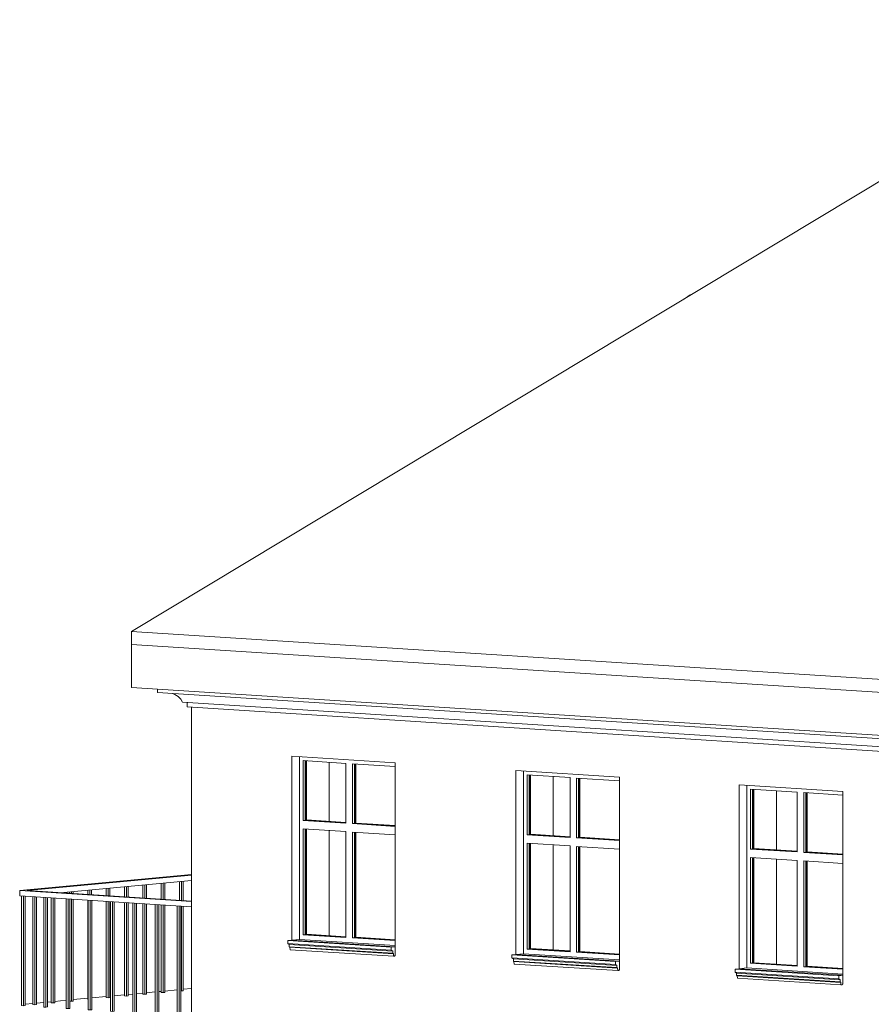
# Model space of a CAD drawing. Header units: millimetres. Extents: x -784 to 360321, y -10607 to 16514.
# Tile 38 of 95: x 227155 to 235281, y 3453 to 12845. Entities that reach past the tile are written whole.
import ezdxf

# ---------------------------------------------------------------- set-up
doc = ezdxf.new("R2010")
doc.units = ezdxf.units.MM
doc.layers.add('A-AREA', color=7, linetype='Continuous', lineweight=5)
doc.layers.add('A-GENM', color=7, linetype='Continuous', lineweight=5)
for name, color, linetype, lineweight, true_color in [('A-FLOR', 7, 'Continuous', 18, 0x7f7f7f), ('A-FLOR-HRAL', 7, 'Continuous', 18, 0x7f7f7f), ('A-GLAZ', 7, 'Continuous', 18, 0x7f7f7f), ('A-ROOF', 7, 'Continuous', 18, 0x7f7f7f), ('A-WALL', 7, 'Continuous', 18, 0x7f7f7f)]:
    doc.layers.add(name, color=color, linetype=linetype, lineweight=lineweight, true_color=true_color)

# ---------------------------------------------------------------- blocks, each defined once
blk = doc.blocks.new('Poręcz - 25mm-1252062-_3D_ Kopia 1')
at = {"layer": 'A-FLOR-HRAL', "lineweight": 9}
for p, q in [((8118.5, -1205.5), (8118.5, -159.9)), ((8137.8, -1206.8), (8137.8, -161.2)), ((8153.7, -1205.3), (8153.7, -162.2)), ((8118.5, -1205.5), (8137.8, -1206.8)), ((8137.8, -1206.8), (8153.7, -1205.3))]:
    blk.add_line(p, q, dxfattribs=at)
blk = doc.blocks.new('Poręcz - 25mm-V179-_3D_ Kopia 1')
at = {"layer": 'A-FLOR-HRAL', "lineweight": 9}
for p, q in [((429.1, 3450.8), (429.1, 4479.3)), ((448.4, 3449.5), (448.4, 4478.1)), ((464.3, 4477.1), (464.3, 3451)), ((429.1, 3450.8), (448.4, 3449.5)), ((448.4, 3449.5), (464.3, 3451))]:
    blk.add_line(p, q, dxfattribs=at)
blk = doc.blocks.new('Poręcz - 25mm-V180-_3D_ Kopia 1')
at = {"layer": 'A-FLOR-HRAL', "lineweight": 9}
for p, q in [((604, 3467.2), (604, 4468.2)), ((623.3, 3466), (623.3, 4466.9)), ((639.1, 4465.9), (639.1, 3467.5)), ((604, 3467.2), (623.3, 3466)), ((623.3, 3466), (639.1, 3467.5))]:
    blk.add_line(p, q, dxfattribs=at)
blk = doc.blocks.new('Poręcz - 25mm-V181-_3D_ Kopia 1')
at = {"layer": 'A-FLOR-HRAL', "lineweight": 9}
for p, q in [((778.8, 4511.9), (778.8, 4525.9)), ((798.1, 4510.6), (798.1, 4527.8)), ((814, 4529.3), (814, 4509.6)), ((798.1, 3482.4), (798.1, 4455.8)), ((814, 4454.8), (814, 3483.9)), ((780.8, 3483.5), (798.1, 3482.4)), ((798.1, 3482.4), (814, 3483.9))]:
    blk.add_line(p, q, dxfattribs=at)
blk = doc.blocks.new('Poręcz - 25mm-V182-_3D_ Kopia 1')
at = {"layer": 'A-FLOR-HRAL', "lineweight": 9}
for p, q in [((953.6, 4500.7), (953.6, 4542.4)), ((972.9, 4499.5), (972.9, 4544.2)), ((988.8, 4545.7), (988.8, 4498.5)), ((953.6, 3500.1), (953.6, 4445.9))]:
    blk.add_line(p, q, dxfattribs=at)
blk = doc.blocks.new('Poręcz - 25mm-V183-_3D_ Kopia 1')
at = {"layer": 'A-FLOR-HRAL', "lineweight": 9}
for p, q in [((1128.4, 4489.6), (1128.4, 4558.8)), ((1147.7, 4488.3), (1147.7, 4560.6)), ((1163.6, 4562.1), (1163.6, 4487.3)), ((1128.4, 3516.6), (1128.4, 4434.7)), ((1147.7, 3515.3), (1147.7, 4433.5)), ((1163.6, 4432.5), (1163.6, 3516.8)), ((1128.4, 3516.6), (1147.7, 3515.3)), ((1147.7, 3515.3), (1163.6, 3516.8))]:
    blk.add_line(p, q, dxfattribs=at)
blk = doc.blocks.new('Poręcz - 25mm-V184-_3D_ Kopia 1')
at = {"layer": 'A-FLOR-HRAL', "lineweight": 9}
for p, q in [((1303.3, 4478.4), (1303.3, 4575.3)), ((1322.6, 4477.2), (1322.6, 4577.1)), ((1338.4, 4578.6), (1338.4, 4476.2)), ((1303.3, 3533), (1303.3, 4423.6)), ((1322.6, 3531.8), (1322.6, 4422.3)), ((1338.4, 4421.3), (1338.4, 3533.3)), ((1303.3, 3533), (1322.6, 3531.8)), ((1322.6, 3531.8), (1338.4, 3533.3))]:
    blk.add_line(p, q, dxfattribs=at)
blk = doc.blocks.new('Poręcz - 25mm-V185-_3D_ Kopia 1')
at = {"layer": 'A-FLOR-HRAL', "lineweight": 9}
for p, q in [((1478.1, 4467.3), (1478.1, 4591.7)), ((1497.4, 4466), (1497.4, 4593.5)), ((1513.3, 4595), (1513.3, 4465)), ((1478.1, 3549.4), (1478.1, 4412.4)), ((1497.4, 3548.2), (1497.4, 4411.2)), ((1513.3, 4410.2), (1513.3, 3549.7)), ((1478.1, 3549.4), (1497.4, 3548.2)), ((1497.4, 3548.2), (1513.3, 3549.7))]:
    blk.add_line(p, q, dxfattribs=at)
blk = doc.blocks.new('Poręcz - 25mm-V186-_3D_ Kopia 1')
at = {"layer": 'A-FLOR-HRAL', "lineweight": 9}
for p, q in [((1652.9, 4456.1), (1652.9, 4608.2)), ((1672.2, 4454.9), (1672.2, 4610)), ((1688.1, 4611.5), (1688.1, 4453.9)), ((1652.9, 3565.9), (1652.9, 4401.2)), ((1672.2, 3564.6), (1672.2, 4400)), ((1688.1, 4399), (1688.1, 3566.1)), ((1652.9, 3565.9), (1672.2, 3564.6)), ((1672.2, 3564.6), (1688.1, 3566.1))]:
    blk.add_line(p, q, dxfattribs=at)
blk = doc.blocks.new('Poręcz - 25mm-V187-_3D_ Kopia 1')
at = {"layer": 'A-FLOR-HRAL', "lineweight": 9}
for p, q in [((1827.7, 4445), (1827.7, 4624.6)), ((1847, 4443.7), (1847, 4626.4)), ((1862.9, 4627.9), (1862.9, 4442.7)), ((1847, 3581.1), (1847, 4388.9)), ((1862.9, 4387.8), (1862.9, 3582.6)), ((1847, 3581.1), (1862.9, 3582.6))]:
    blk.add_line(p, q, dxfattribs=at)
blk = doc.blocks.new('Poręcz - 25mm-V188-_3D_ Kopia 1')
at = {"layer": 'A-FLOR-HRAL', "lineweight": 9}
for p, q in [((321.1, 3440.6), (321.1, 4486.2)), ((340.4, 3439.4), (340.4, 4485)), ((356.3, 4484), (356.3, 3440.9)), ((321.1, 3440.6), (340.4, 3439.4)), ((340.4, 3439.4), (356.3, 3440.9))]:
    blk.add_line(p, q, dxfattribs=at)
blk = doc.blocks.new('Poręcz - Poręcz-1533064-_3D_ Kopia 1')
for name, p in [('Poręcz - 25mm-V186-_3D_ Kopia 1', (0, 0)), ('Poręcz - 25mm-V187-_3D_ Kopia 1', (0, 0)), ('Poręcz - 25mm-V181-_3D_ Kopia 1', (0, 0)), ('Poręcz - 25mm-V182-_3D_ Kopia 1', (0, 0)), ('Poręcz - 25mm-V183-_3D_ Kopia 1', (0, 0)), ('Poręcz - 25mm-V184-_3D_ Kopia 1', (0, 0)), ('Poręcz - 25mm-V185-_3D_ Kopia 1', (0, 0)), ('Poręcz - 25mm-V188-_3D_ Kopia 1', (0, 0)), ('Poręcz - 25mm-V179-_3D_ Kopia 1', (0, 0)), ('Poręcz - 25mm-1252062-_3D_ Kopia 1', (-7585.1, 4632.6)), ('Poręcz - 25mm-V180-_3D_ Kopia 1', (0, 0)), ('Poręcz - 25mm-1252062-_3D_ Kopia 1', (-7372.9, 4619.1)), ('Poręcz - 25mm-1252062-_3D_ Kopia 1', (-7160.6, 4605.5)), ('Poręcz - 25mm-1252062-_3D_ Kopia 1', (-6948.3, 4592)), ('Poręcz - 25mm-1252062-_3D_ Kopia 1', (-6736, 4578.4)), ('Poręcz - 25mm-1252062-_3D_ Kopia 1', (-6523.7, 4564.9)), ('Poręcz - 25mm-1252062-_3D_ Kopia 1', (-6311.5, 4551.4))]:
    blk.add_blockref(name, p)
blk = doc.blocks.new('Typ poręczy górnej - Górna poręcz_wewnętrzny_-1533136-_3D_ Kopia 1')
at = {"layer": 'A-FLOR-HRAL', "lineweight": 9}
for p, q in [((303.5, 4537.2), (1942.4, 4691.3)), ((1942.4, 4685.2), (373.8, 4537.7)), ((689.7, 4517.6), (1942.4, 4635.4)), ((303.5, 4487.3), (303.5, 4537.2)), ((1942.4, 4432.6), (303.5, 4537.2)), ((373.8, 4537.7), (1942.4, 4437.6)), ((1942.4, 4382.8), (303.5, 4487.3))]:
    blk.add_line(p, q, dxfattribs=at)
blk = doc.blocks.new('Aluprof_MB-45_I_Alu_Window-FIX-4-panel_ENG_R-00495 - 1230 x 1480-1588573-_3D_ Kopia 1')
at = {"layer": 'A-GLAZ', "lineweight": 9}
for p, q in [((2972.7, 2096.2), (2972.7, 353)), ((2972.7, 353), (2972.7, 2096.2)), ((3009, 1487.8), (3009, 2058.6)), ((3009, 2058.6), (3416.2, 2032.6)), ((3028.1, 1489.6), (3028.1, 2057.3)), ((3416.2, 2032.6), (3416.2, 1461.8)), ((3478.7, 2028.6), (3887.7, 2002.5)), ((3478.7, 1457.8), (3478.7, 2028.6)), ((3497.8, 2027.4), (3497.8, 1459.6)), ((3009, 1487.8), (3028.1, 1489.6)), ((3416.2, 1461.8), (3009, 1487.8)), ((3028.1, 1489.6), (3416.5, 1464.8)), ((3478.7, 1457.8), (3497.8, 1459.6)), ((3887.7, 1431.7), (3478.7, 1457.8)), ((3497.8, 1459.6), (3887.7, 1434.7)), ((3009, 1407), (3416.2, 1381.1)), ((3009, 397.6), (3009, 1407)), ((3028.1, 399.4), (3028.1, 1405.8)), ((3416.2, 1381.1), (3416.2, 371.6)), ((3478.7, 1377.1), (3887.7, 1351)), ((3478.7, 367.6), (3478.7, 1377.1)), ((3497.8, 1375.8), (3497.8, 369.4)), ((3009, 397.6), (3028.1, 399.4)), ((3416.2, 371.6), (3009, 397.6)), ((3416.4, 374.6), (3028.1, 399.4)), ((2972.7, 353), (3887.7, 294.7)), ((3887.7, 294.7), (2972.7, 353)), ((3497.8, 369.4), (3478.7, 367.6)), ((3887.7, 341.5), (3478.7, 367.6)), ((3887.7, 344.5), (3497.8, 369.4))]:
    blk.add_line(p, q, dxfattribs=at)
at = {"layer": 'A-GLAZ', "color": 252, "lineweight": 9, "true_color": 0x929292}
for p, q in [((3034.2, 2057), (3034.2, 1492.8)), ((3039.9, 1493.3), (3039.9, 2056.6)), ((3503.9, 1462.8), (3503.9, 2022.2)), ((3509.6, 2026.6), (3509.6, 1463.4)), ((3034.2, 1492.8), (3039.9, 1493.3)), ((3416.9, 1468.4), (3034.2, 1492.8)), ((3039.9, 1493.3), (3417, 1469.3)), ((3503.9, 1462.8), (3509.6, 1463.4)), ((3887.7, 1438.3), (3503.9, 1462.8)), ((3509.6, 1463.4), (3887.7, 1439.2)), ((3034.2, 1405.4), (3034.2, 402.6)), ((3039.9, 403.1), (3039.9, 1405.1)), ((3503.9, 372.6), (3503.9, 1375.5)), ((3509.6, 1375.1), (3509.6, 373.1)), ((3034.2, 402.6), (3039.9, 403.1)), ((3034.2, 402.6), (3416.6, 378.2)), ((3416.6, 379.1), (3039.9, 403.1)), ((3509.6, 373.1), (3503.9, 372.6)), ((3503.9, 372.6), (3887.7, 348.1)), ((3887.7, 349), (3509.6, 373.1))]:
    blk.add_line(p, q, dxfattribs=at)
blk = doc.blocks.new('Aluprof_MB-45_I_Alu_Window-FIX-4-panel_ENG_R-00495 - 1230 x 1480-V215-_3D_ Kopia 1')
at = {"layer": 'A-GLAZ', "lineweight": 9}
for p, q in [((5110.9, 5678.6), (5110.9, 3935.4)), ((5110.9, 3935.4), (5110.9, 5678.6)), ((5147.2, 5070.2), (5147.2, 5641)), ((5147.2, 5641), (5554.4, 5615)), ((5166.3, 5072), (5166.3, 5639.7)), ((5554.4, 5615), (5554.4, 5044.2)), ((5616.9, 5611), (6025.9, 5584.9)), ((5616.9, 5040.2), (5616.9, 5611)), ((5636, 5609.8), (5636, 5042)), ((5147.2, 5070.2), (5166.3, 5072)), ((5166.3, 5072), (5554.6, 5047.2)), ((5554.4, 5044.2), (5147.2, 5070.2)), ((5147.2, 4989.4), (5554.4, 4963.4)), ((5147.2, 3980), (5147.2, 4989.4)), ((5166.3, 3981.8), (5166.3, 4988.2)), ((5616.9, 5040.2), (5636, 5042)), ((6025.9, 5014.1), (5616.9, 5040.2)), ((5636, 5042), (6025.9, 5017.1)), ((5554.4, 4963.4), (5554.4, 3954)), ((5616.9, 4959.5), (6025.9, 4933.4)), ((5616.9, 3950), (5616.9, 4959.5)), ((5636, 4958.2), (5636, 3951.8)), ((5147.2, 3980), (5166.3, 3981.8)), ((5554.4, 3954), (5147.2, 3980)), ((5554.6, 3957), (5166.3, 3981.8)), ((5636, 3951.8), (5616.9, 3950)), ((6025.9, 3923.9), (5616.9, 3950)), ((6025.9, 3926.9), (5636, 3951.8)), ((5110.9, 3935.4), (6025.9, 3877.1)), ((6025.9, 3877.1), (5110.9, 3935.4))]:
    blk.add_line(p, q, dxfattribs=at)
at = {"layer": 'A-GLAZ', "color": 252, "lineweight": 9, "true_color": 0x929292}
for p, q in [((5172.4, 5639.3), (5172.4, 5075.2)), ((5178.1, 5075.7), (5178.1, 5639)), ((5642.1, 5045.2), (5642.1, 5604.6)), ((5647.8, 5609), (5647.8, 5045.7)), ((5172.4, 5075.2), (5178.1, 5075.7)), ((5554.6, 5050.8), (5172.4, 5075.2)), ((5178.1, 5075.7), (5554.6, 5051.7)), ((5172.4, 4987.8), (5172.4, 3985)), ((5178.1, 3985.5), (5178.1, 4987.4)), ((5642.1, 5045.2), (5647.8, 5045.7)), ((6025.9, 5020.7), (5642.1, 5045.2)), ((5647.8, 5045.7), (6025.9, 5021.6)), ((5642.1, 3955), (5642.1, 4957.8)), ((5647.8, 4957.5), (5647.8, 3955.5)), ((5172.4, 3985), (5178.1, 3985.5)), ((5172.4, 3985), (5554.6, 3960.6)), ((5554.6, 3961.5), (5178.1, 3985.5)), ((5647.8, 3955.5), (5642.1, 3955)), ((5642.1, 3955), (6025.9, 3930.5)), ((6025.9, 3931.4), (5647.8, 3955.5))]:
    blk.add_line(p, q, dxfattribs=at)
blk = doc.blocks.new('Aluprof_MB-45_I_Alu_Window-FIX-4-panel_ENG_R-00495 - 1230 x 1480-V216-_3D_ Kopia 1')
at = {"layer": 'A-GLAZ', "lineweight": 9}
for p, q in [((7241.4, 3799.5), (7241.4, 5542.7)), ((7241.4, 3799.5), (7241.4, 5542.7)), ((7277.7, 4934.3), (7277.7, 5505)), ((7277.7, 5505), (7723.5, 5476.6)), ((7296.8, 4936.1), (7296.8, 5503.8)), ((7723.5, 5476.6), (7723.5, 4905.8)), ((7786, 4901.8), (7786, 5472.6)), ((7786, 5472.6), (8156.4, 5449)), ((7805.1, 5471.4), (7805.1, 4903.6)), ((7277.7, 4934.3), (7296.8, 4936.1)), ((7723.5, 4905.8), (7277.7, 4934.3)), ((7296.8, 4936.1), (7723.5, 4908.8)), ((7786, 4901.8), (7805.1, 4903.6)), ((8156.4, 4878.2), (7786, 4901.8)), ((7805.1, 4903.6), (8156.4, 4881.2)), ((7277.7, 4853.5), (7723.5, 4825.1)), ((7277.7, 3844.1), (7277.7, 4853.5)), ((7296.8, 3845.8), (7296.8, 4852.3)), ((7723.5, 4825.1), (7723.5, 3815.6)), ((7786, 3811.6), (7786, 4821.1)), ((7786, 4821.1), (8156.4, 4797.5)), ((7805.1, 4819.9), (7805.1, 3813.4)), ((7241.4, 3799.5), (8156.4, 3741.1)), ((8156.4, 3741.1), (7241.4, 3799.5)), ((7296.8, 3845.8), (7277.7, 3844.1)), ((7723.5, 3815.6), (7277.7, 3844.1)), ((7723.5, 3818.6), (7296.8, 3845.8)), ((7805.1, 3813.4), (7786, 3811.6)), ((8156.4, 3788), (7786, 3811.6)), ((8156.4, 3791), (7805.1, 3813.4))]:
    blk.add_line(p, q, dxfattribs=at)
at = {"layer": 'A-GLAZ', "color": 252, "lineweight": 9, "true_color": 0x929292}
for p, q in [((7302.9, 5503.4), (7302.9, 4943.4)), ((7308.6, 4939.8), (7308.6, 5503.1)), ((7811.2, 4906.8), (7811.2, 5471)), ((7816.9, 5470.6), (7816.9, 4907.4)), ((7302.9, 4939.3), (7308.6, 4939.8)), ((7723.5, 4912.4), (7302.9, 4939.3)), ((7308.6, 4939.8), (7723.5, 4913.3)), ((7811.2, 4906.8), (7816.9, 4907.4)), ((8156.4, 4884.8), (7811.2, 4906.8)), ((7816.9, 4907.4), (8156.4, 4885.7)), ((7302.9, 4851.9), (7302.9, 3849)), ((7308.6, 3849.6), (7308.6, 4851.5)), ((7811.2, 3816.6), (7811.2, 4819.5)), ((7816.9, 4819.1), (7816.9, 3817.2)), ((7308.6, 3849.6), (7302.9, 3849)), ((7302.9, 3849), (7723.5, 3822.2)), ((7723.5, 3823.1), (7308.6, 3849.6)), ((7816.9, 3817.2), (7811.2, 3816.6)), ((7811.2, 3816.6), (8156.4, 3794.6)), ((8156.4, 3795.5), (7816.9, 3817.2))]:
    blk.add_line(p, q, dxfattribs=at)
blk = doc.blocks.new('Modele ogólne 8 - Modele ogólne 8-1841655-_3D_ Kopia 1')
at = {"layer": 'A-GENM'}
for p, q in [((1618.7, 6426.6), (1618.7, 6459.4)), ((17645.3, 5404.3), (1618.7, 6426.6)), ((17645.3, 5326.6), (1858, 6333.7)), ((1900.2, 6289.2), (1900.2, 6331.1)), ((17645.3, 5284.8), (1900.2, 6289.2))]:
    blk.add_line(p, q, dxfattribs=at)
blk.add_polyline3d([(1858, 6333.7, 0), (1841.9, 6362.3, 0), (1817.1, 6387.4, 0), (1784.9, 6407.9, 0), (1760.5, 6418.3, 0)], dxfattribs=at)
blk = doc.blocks.new('Modele ogólne 13 - Modele ogólne 13-1847715-_3D_ Kopia 1')
at = {"layer": 'A-GENM'}
for p, q in [((2861.5, 4061.4), (2899.6, 4064.9)), ((2861.5, 4031.4), (2861.5, 4061.4)), ((3849.5, 3998.3), (2861.5, 4061.4)), ((3887.7, 4001.9), (2899.6, 4064.9)), ((2875.9, 4022.3), (2861.5, 4031.4)), ((3849.5, 3968.4), (2861.5, 4031.4)), ((2875.9, 4002.3), (2875.9, 4022.3)), ((3863.9, 3959.2), (2875.9, 4022.3)), ((2881.8, 3996.4), (2875.9, 4002.3)), ((3863.9, 3939.3), (2875.9, 4002.3)), ((2883, 3973.7), (2881.8, 3996.4)), ((3869.8, 3933.4), (2881.8, 3996.4)), ((3871.1, 3910.6), (2883, 3973.7)), ((3887.7, 4001.9), (3849.5, 3998.3)), ((3849.5, 3998.3), (3849.5, 3968.4)), ((3849.5, 3968.4), (3863.9, 3959.2)), ((3863.9, 3959.2), (3863.9, 3939.3)), ((3887.7, 3918.2), (3887.7, 4001.9)), ((3863.9, 3939.3), (3869.8, 3933.4)), ((3869.8, 3933.4), (3871.1, 3910.6)), ((3871.1, 3910.6), (3883.8, 3911.8)), ((3883.8, 3911.8), (3876.3, 3912.3)), ((3881.4, 3918.6), (3887.7, 3918.2)), ((4999.7, 3925), (5037.8, 3928.5)), ((4999.7, 3895), (4999.7, 3925)), ((5987.7, 3861.9), (4999.7, 3925)), ((5014.1, 3885.9), (4999.7, 3895)), ((5987.7, 3832), (4999.7, 3895)), ((5014.1, 3865.9), (5014.1, 3885.9)), ((6002.1, 3822.8), (5014.1, 3885.9)), ((5020, 3860), (5014.1, 3865.9)), ((6002.1, 3802.9), (5014.1, 3865.9)), ((5021.2, 3837.3), (5020, 3860)), ((6008, 3797), (5020, 3860)), ((6025.9, 3865.5), (5037.8, 3928.5)), ((6025.9, 3865.5), (5987.7, 3861.9)), ((5987.7, 3861.9), (5987.7, 3832)), ((6025.9, 3781.8), (6025.9, 3865.5)), ((6009.3, 3774.2), (5021.2, 3837.3)), ((5987.7, 3832), (6002.1, 3822.8)), ((6002.1, 3822.8), (6002.1, 3802.9)), ((6002.1, 3802.9), (6008, 3797)), ((6008, 3797), (6009.3, 3774.2)), ((6009.3, 3774.2), (6022, 3775.4)), ((6022, 3775.4), (6014.5, 3775.9)), ((6019.6, 3782.2), (6025.9, 3781.8)), ((7130.2, 3789), (7168.3, 3792.6)), ((7130.2, 3759.1), (7130.2, 3789)), ((7130.2, 3789), (8118.2, 3726)), ((7144.6, 3750), (7130.2, 3759.1)), ((7130.2, 3759.1), (8118.2, 3696.1)), ((7168.3, 3792.6), (8156.4, 3729.6)), ((7144.6, 3730), (7144.6, 3750)), ((7144.6, 3750), (8132.6, 3686.9)), ((7150.5, 3724.1), (7144.6, 3730)), ((7144.6, 3730), (8132.6, 3667)), ((7151.7, 3701.3), (7150.5, 3724.1)), ((7150.5, 3724.1), (8138.5, 3661.1)), ((7151.7, 3701.3), (8139.8, 3638.3)), ((8156.4, 3729.6), (8118.2, 3726)), ((8118.2, 3726), (8118.2, 3696.1)), ((8118.2, 3696.1), (8132.6, 3686.9)), ((8132.6, 3686.9), (8132.6, 3667)), ((8132.6, 3667), (8138.5, 3661.1)), ((8156.4, 3645.9), (8156.4, 3729.6)), ((8138.5, 3661.1), (8139.8, 3638.3)), ((8139.8, 3638.3), (8152.5, 3639.5)), ((8145, 3640), (8152.5, 3639.5)), ((8156.4, 3645.9), (8150.1, 3646.3))]:
    blk.add_line(p, q, dxfattribs=at)
for points in [[(3883.8, 3911.8, 0), (3883.9, 3913.4, 0), (3884.3, 3914.9, 0), (3884.9, 3916.2, 0), (3885.7, 3917.2, 0), (3886.7, 3917.9, 0), (3887.7, 3918.2, 0)], [(6022, 3775.4, 0), (6022.1, 3777, 0), (6022.5, 3778.5, 0), (6023.1, 3779.8, 0), (6023.9, 3780.8, 0), (6024.9, 3781.5, 0), (6025.9, 3781.8, 0)], [(8152.5, 3639.5, 0), (8152.6, 3641.1, 0), (8153, 3642.6, 0), (8153.6, 3643.9, 0), (8154.4, 3644.9, 0), (8155.4, 3645.6, 0), (8156.4, 3645.9, 0)]]:
    blk.add_polyline3d(points, dxfattribs=at)

msp = doc.modelspace()

# ---------------------------------------------------------------- linework, layer by layer
at = {"layer": 'A-AREA'}
for p, q in [((228364.6, 3563.4), (228446, 3571.1)), ((228481.2, 3574.4), (228504.2, 3576.5)), ((228539.4, 3579.8), (228658.3, 3591)), ((228714.2, 3596.3), (228793.7, 3603.8)), ((227419.8, 3474.6), (227455.3, 3477.9)), ((227490.5, 3481.2), (227596.9, 3491.2)), ((227665.3, 3497.6), (227804.9, 3510.8)), ((227844.4, 3514.5), (227979.7, 3527.2)), ((228014.9, 3530.5), (228021.5, 3531.1)), ((228056.7, 3534.4), (228152, 3543.4)), ((228189.8, 3547), (228233.8, 3551.1)), ((228269, 3554.4), (228329.4, 3560.1)), ((227207.6, 3454.6), (227280.5, 3461.4)), ((227315.6, 3464.8), (227384.7, 3471.2))]:
    msp.add_line(p, q, dxfattribs=at)
at = {"layer": 'A-FLOR', "lineweight": 9}
for p, q in [((228223, 6475.2), (228223, 6884)), ((244496.6, 5437.1), (228223, 6475.2)), ((228446, 3571.1), (228364.6, 3563.4)), ((228504.2, 3576.5), (228481.2, 3574.4)), ((228658.3, 3591), (228539.4, 3579.8)), ((228793.7, 3603.8), (228714.2, 3596.3)), ((227455.3, 3477.9), (227419.8, 3474.6)), ((227596.9, 3491.2), (227490.5, 3481.2)), ((227804.9, 3510.8), (227665.3, 3497.6)), ((227979.7, 3527.2), (227844.4, 3514.5)), ((228021.5, 3531.1), (228014.9, 3530.5)), ((228152, 3543.4), (228056.7, 3534.4)), ((228233.8, 3551.1), (228189.8, 3547)), ((228329.4, 3560.1), (228269, 3554.4)), ((227280.5, 3461.4), (227207.6, 3454.6)), ((227384.7, 3471.2), (227315.6, 3464.8))]:
    msp.add_line(p, q, dxfattribs=at)
at = {"layer": 'A-ROOF', "lineweight": 9}
for p, q in [((237922.2, 12844.7), (228223, 7007.6)), ((228223, 6884), (228223, 7007.6)), ((228223, 7007.6), (244496.6, 5969.5)), ((244496.6, 5845.8), (228223, 6884))]:
    msp.add_line(p, q, dxfattribs=at)
at = {"layer": 'A-ROOF', "color": 7, "lineweight": 5}
for p, q in [((233551.7, 10220.7), (233497.2, 10181.7)), ((233561.1, 10220.1), (233551.7, 10220.7))]:
    msp.add_line(p, q, dxfattribs=at)
at = {"layer": 'A-WALL', "lineweight": 9}
for p, q in [((228793.7, 6286.5), (228793.7, 3328.4)), ((229750.9, 4064.9), (229750.9, 5819.7)), ((229750.9, 5819.7), (230739, 5756.6)), ((230739, 5756.6), (230739, 4001.9)), ((231889.1, 3928.5), (231889.1, 5683.3)), ((231889.1, 5683.3), (232877.2, 5620.2)), ((232877.2, 5620.2), (232877.2, 3865.5)), ((234019.6, 3792.6), (234019.6, 5547.3)), ((234019.6, 5547.3), (235007.7, 5484.3)), ((235007.7, 5484.3), (235007.7, 3729.6)), ((229750.9, 4064.9), (229824, 4071.8)), ((230739, 4001.9), (229750.9, 4064.9)), ((231889.1, 3928.5), (231962.2, 3935.4)), ((232877.2, 3865.5), (231889.1, 3928.5)), ((234092.7, 3799.5), (234019.6, 3792.6)), ((235007.7, 3729.6), (234019.6, 3792.6))]:
    msp.add_line(p, q, dxfattribs=at)
at = {"layer": 'A-WALL', "color": 252, "lineweight": 9, "true_color": 0x929292}
for p, q in [((230106.9, 5761.6), (230106.9, 5197.4)), ((232245.1, 5625.2), (232245.1, 5061)), ((234375.6, 5489.3), (234375.6, 4925.1)), ((230106.9, 5110.1), (230106.9, 4107.2)), ((232245.1, 4973.7), (232245.1, 3970.8)), ((234375.6, 4837.8), (234375.6, 3834.9))]:
    msp.add_line(p, q, dxfattribs=at)

# ---------------------------------------------------------------- block references
at = {"layer": 'A-FLOR-HRAL', "lineweight": 9}
for name in ['Typ poręczy górnej - Górna poręcz_wewnętrzny_-1533136-_3D_ Kopia 1', 'Poręcz - Poręcz-1533064-_3D_ Kopia 1']:
    msp.add_blockref(name, (226851.3, 0), dxfattribs=at)
at = {"layer": 'A-GENM'}
for name in ['Modele ogólne 8 - Modele ogólne 8-1841655-_3D_ Kopia 1', 'Modele ogólne 13 - Modele ogólne 13-1847715-_3D_ Kopia 1']:
    msp.add_blockref(name, (226851.3, 0), dxfattribs=at)
at = {"layer": 'A-GLAZ', "color": 252, "lineweight": 9, "true_color": 0x929292}
for name, p in [('Aluprof_MB-45_I_Alu_Window-FIX-4-panel_ENG_R-00495 - 1230 x 1480-1588573-_3D_ Kopia 1', (226851.3, 3718.8)), ('Aluprof_MB-45_I_Alu_Window-FIX-4-panel_ENG_R-00495 - 1230 x 1480-V215-_3D_ Kopia 1', (226851.3, 0)), ('Aluprof_MB-45_I_Alu_Window-FIX-4-panel_ENG_R-00495 - 1230 x 1480-V216-_3D_ Kopia 1', (226851.3, 0))]:
    msp.add_blockref(name, p, dxfattribs=at)

doc.saveas('drawing.dxf')
